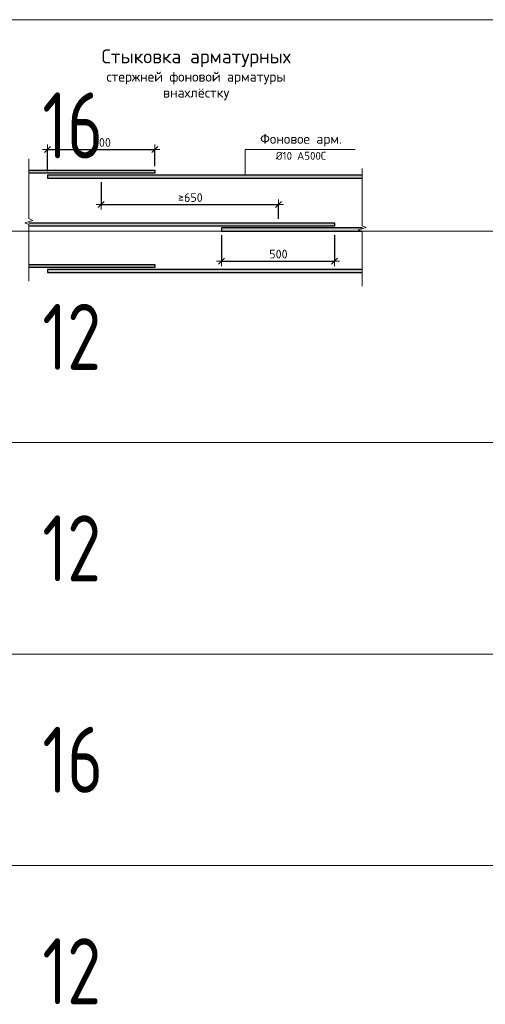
# Model space of a CAD drawing. Header units: metres. Extents: x -38 to 97, y -15 to 21.
# Tile 210 of 256: x 75.91 to 77.67, y 3.95 to 7.67. Entities that reach past the tile are written whole.
import ezdxf

# ---------------------------------------------------------------- set-up
doc = ezdxf.new("R2010")
doc.units = ezdxf.units.M
doc.header["$PDMODE"] = 65
for name, color, linetype, lineweight, true_color in [('XR$3$Арм.стержн.ниж.зоны Х', 7, 'Continuous', 35, 0xc600c6), ('XR$4$Арм.стержн.ниж.зоны Х', 7, 'Continuous', 35, 0xc600c6), ('XR$5$Арм.стержн.ниж.зоны Х', 7, 'Continuous', 35, 0xc600c6)]:
    doc.layers.add(name, color=color, linetype=linetype, lineweight=lineweight, true_color=true_color)
for name, color, linetype, lineweight in [('XR$3$Размерная линия_ общее', 7, 'Continuous', 13), ('XR$4$Размерная линия_ общее', 7, 'Continuous', 13), ('XR$5$Размерная линия_ общее', 7, 'Continuous', 13), ('XR$6$Текст_ примечание', 7, 'Continuous', 13)]:
    doc.layers.add(name, color=color, linetype=linetype, lineweight=lineweight)
doc.styles.add('ISOCPEUR', font='txt')
doc.dimstyles.new('DIMSTYLE_33', dxfattribs={"dimtxt": 0.033, "dimasz": 0.0375, "dimexe": 0, "dimexo": 0, "dimgap": 0.0165, "dimtad": 2, "dimdec": 0, "dimlfac": 1000, "dimrnd": 1, "dimzin": 12, "dimdsep": 46, "dimtxsty": 'ISOCPEUR', "dimblk1": 'ALL_ML_STRICH', "dimblk2": 'ALL_ML_STRICH', "dimsah": 1, "dimcen": 0, "dimclrd": 7, "dimclre": 256, "dimclrt": 7, "dimadec": 0, "dimazin": 0, "dimtfac": 1, "dimtdec": 0, "dimtix": 1, "dimtmove": 2, "dimatfit": 3, "dimfxl": 0, "dimtzin": 0, "dimlwd": 0, "dimlwe": -3, "dimarcsym": 0})
doc.dimstyles.new('DIMSTYLE_6', dxfattribs={"dimtxt": 0.033, "dimasz": 0.0375, "dimexe": 0, "dimexo": 0, "dimgap": 0.0165, "dimtad": 2, "dimdec": 0, "dimlfac": 1000, "dimrnd": 1, "dimzin": 12, "dimdsep": 46, "dimtxsty": 'ISOCPEUR', "dimblk1": 'ALL_ML_STRICH', "dimblk2": 'ALL_ML_STRICH', "dimsah": 1, "dimcen": 0, "dimclrd": 7, "dimclre": 256, "dimclrt": 7, "dimadec": 0, "dimazin": 0, "dimtfac": 1, "dimtdec": 0, "dimtix": 1, "dimtmove": 2, "dimatfit": 3, "dimfxl": 0, "dimtzin": 0, "dimlwd": 0, "dimlwe": -3, "dimarcsym": 0})
doc.dimstyles.new('DIMSTYLE_7', dxfattribs={"dimtxt": 0.033, "dimasz": 0.0375, "dimexe": 0, "dimexo": 0, "dimgap": 0.0165, "dimtad": 2, "dimdec": 0, "dimlfac": 1000, "dimrnd": 1, "dimzin": 12, "dimdsep": 46, "dimtxsty": 'ISOCPEUR', "dimblk1": 'ALL_ML_STRICH', "dimblk2": 'ALL_ML_STRICH', "dimsah": 1, "dimcen": 0, "dimclrd": 7, "dimclre": 256, "dimclrt": 7, "dimadec": 0, "dimazin": 0, "dimtfac": 1, "dimtdec": 0, "dimtix": 1, "dimtmove": 2, "dimatfit": 3, "dimfxl": 0, "dimtzin": 0, "dimlwd": 0, "dimlwe": -3, "dimarcsym": 0})
doc.dimstyles.new('DIMSTYLE_8', dxfattribs={"dimtxt": 0.033, "dimasz": 0.0375, "dimexe": 0, "dimexo": 0, "dimgap": 0.0165, "dimtad": 2, "dimdec": 0, "dimlfac": 1000, "dimrnd": 1, "dimzin": 12, "dimdsep": 46, "dimtxsty": 'ISOCPEUR', "dimblk1": 'ALL_ML_STRICH', "dimblk2": 'ALL_ML_STRICH', "dimsah": 1, "dimcen": 0, "dimclrd": 7, "dimclre": 256, "dimclrt": 7, "dimadec": 0, "dimazin": 0, "dimtfac": 1, "dimtdec": 0, "dimtix": 1, "dimtmove": 2, "dimatfit": 3, "dimfxl": 0, "dimtzin": 0, "dimlwd": 0, "dimlwe": -3, "dimarcsym": 0})

# ---------------------------------------------------------------- blocks, each defined once
blk = doc.blocks.new('ALL_ML_STRICH')
at = {"color": 0, "linetype": 'ByBlock', "lineweight": -2}
for p, q in [((-1, 0), (0.5, 0)), ((-0.3, -0.3), (0.3, 0.3)), ((0, -0.5), (0, 0.5))]:
    blk.add_line(p, q, dxfattribs=at)
blk = doc.blocks.new('*D40')
at = {"layer": 'DEFPOINTS', "color": 7, "linetype": 'Continuous', "lineweight": 13, "transparency": 33554687}
for p in [(76.0122, 7.1808), (76.0122, 7.0837), (76.4182, 7.1027)]:
    blk.add_point(p, dxfattribs=at)
at = {"layer": 'XR$3$Размерная линия_ общее', "color": 253, "linetype": 'Continuous', "lineweight": -2, "true_color": 0xa0a0a0, "transparency": 33554687}
for p, q in [((76.0122, 7.0987), (76.0122, 7.1808)), ((76.4182, 7.1177), (76.4182, 7.1808))]:
    blk.add_line(p, q, dxfattribs=at)
at = {"layer": 'XR$3$Размерная линия_ общее', "color": 7, "linetype": 'Continuous', "lineweight": -2, "transparency": 33554687}
blk.add_line((76.0122, 7.1808), (76.4182, 7.1808), dxfattribs=at)
at = {"layer": 'XR$3$Размерная линия_ общее', "color": 7, "linetype": 'Continuous', "lineweight": 13, "transparency": 33554687, "xscale": 0.0375, "yscale": 0.0375, "zscale": 0.0375, "rotation": 180}
blk.add_blockref('ALL_ML_STRICH', (76.0122, 7.1808), dxfattribs=at)
at = {"layer": 'XR$3$Размерная линия_ общее', "color": 7, "linetype": 'Continuous', "lineweight": 13, "transparency": 33554687, "xscale": 0.0375, "yscale": 0.0375, "zscale": 0.0375}
blk.add_blockref('ALL_ML_STRICH', (76.4182, 7.1808), dxfattribs=at)
at = {"layer": 'XR$3$Размерная линия_ общее', "color": 7, "linetype": 'Continuous', "lineweight": 13, "transparency": 33554687, "insert": (76.1822, 7.2238), "char_height": 0.033, "width": 0.00165, "attachment_point": 1, "line_spacing_factor": 0.60241, "style": 'ISOCPEUR'}
blk.add_mtext('500', dxfattribs=at)
blk = doc.blocks.new('*D41')
at = {"layer": 'DEFPOINTS', "color": 7, "linetype": 'Continuous', "lineweight": 13, "transparency": 33554687}
for p in [(76.2152, 7.0717), (76.2152, 6.9723), (76.8852, 6.9027)]:
    blk.add_point(p, dxfattribs=at)
at = {"layer": 'XR$3$Размерная линия_ общее', "color": 253, "linetype": 'Continuous', "lineweight": -2, "true_color": 0xa0a0a0, "transparency": 33554687}
for p, q in [((76.2152, 7.0567), (76.2152, 6.9723)), ((76.8852, 6.9177), (76.8852, 6.9723))]:
    blk.add_line(p, q, dxfattribs=at)
at = {"layer": 'XR$3$Размерная линия_ общее', "color": 7, "linetype": 'Continuous', "lineweight": -2, "transparency": 33554687}
blk.add_line((76.2152, 6.9723), (76.8852, 6.9723), dxfattribs=at)
at = {"layer": 'XR$3$Размерная линия_ общее', "color": 7, "linetype": 'Continuous', "lineweight": 13, "transparency": 33554687, "xscale": 0.0375, "yscale": 0.0375, "zscale": 0.0375, "rotation": 180}
blk.add_blockref('ALL_ML_STRICH', (76.2152, 6.9723), dxfattribs=at)
at = {"layer": 'XR$3$Размерная линия_ общее', "color": 7, "linetype": 'Continuous', "lineweight": 13, "transparency": 33554687, "xscale": 0.0375, "yscale": 0.0375, "zscale": 0.0375}
blk.add_blockref('ALL_ML_STRICH', (76.8852, 6.9723), dxfattribs=at)
at = {"layer": 'XR$3$Размерная линия_ общее', "color": 7, "linetype": 'Continuous', "lineweight": 13, "transparency": 33554687, "insert": (76.5056, 7.0153), "char_height": 0.033, "width": 0.00165, "attachment_point": 1, "line_spacing_factor": 0.60241, "style": 'ISOCPEUR'}
blk.add_mtext('≥650', dxfattribs=at)
blk = doc.blocks.new('*D42')
at = {"layer": 'DEFPOINTS', "color": 7, "linetype": 'Continuous', "lineweight": 13, "transparency": 33554687}
for p in [(76.6692, 6.8717), (77.0972, 6.8717), (76.6692, 6.7584)]:
    blk.add_point(p, dxfattribs=at)
at = {"layer": 'XR$3$Размерная линия_ общее', "color": 253, "linetype": 'Continuous', "lineweight": -2, "true_color": 0xa0a0a0, "transparency": 33554687}
for p, q in [((76.6692, 6.8567), (76.6692, 6.7584)), ((77.0972, 6.8567), (77.0972, 6.7584))]:
    blk.add_line(p, q, dxfattribs=at)
at = {"layer": 'XR$3$Размерная линия_ общее', "color": 7, "linetype": 'Continuous', "lineweight": -2, "transparency": 33554687}
blk.add_line((76.6692, 6.7584), (77.0972, 6.7584), dxfattribs=at)
at = {"layer": 'XR$3$Размерная линия_ общее', "color": 7, "linetype": 'Continuous', "lineweight": 13, "transparency": 33554687, "xscale": 0.0375, "yscale": 0.0375, "zscale": 0.0375, "rotation": 180}
blk.add_blockref('ALL_ML_STRICH', (76.6692, 6.7584), dxfattribs=at)
at = {"layer": 'XR$3$Размерная линия_ общее', "color": 7, "linetype": 'Continuous', "lineweight": 13, "transparency": 33554687, "xscale": 0.0375, "yscale": 0.0375, "zscale": 0.0375}
blk.add_blockref('ALL_ML_STRICH', (77.0972, 6.7584), dxfattribs=at)
at = {"layer": 'XR$3$Размерная линия_ общее', "color": 7, "linetype": 'Continuous', "lineweight": 13, "transparency": 33554687, "insert": (76.8502, 6.8014), "char_height": 0.033, "width": 0.00165, "attachment_point": 1, "line_spacing_factor": 0.60241, "style": 'ISOCPEUR'}
blk.add_mtext('500', dxfattribs=at)
blk = doc.blocks.new('ЭЛЕМЕНТ_УЗОРА_1')
at = {"color": 7, "linetype": 'Continuous', "lineweight": 13, "transparency": 33554687}
blk.add_line((75.9412, 6.6827), (75.9412, 6.6827), dxfattribs=at)
blk.add_lwpolyline([(75.9412, 7.1452), (75.9412, 6.919), (75.9562, 6.9126), (75.9262, 6.9038), (75.9412, 6.8964), (75.9412, 6.6827)], dxfattribs=at)
blk = doc.blocks.new('ЭЛЕМЕНТ_УЗОРА_2')
at = {"color": 7, "linetype": 'Continuous', "lineweight": 13, "transparency": 33554687}
blk.add_line((77.2012, 6.6637), (77.2012, 6.6637), dxfattribs=at)
blk.add_lwpolyline([(77.2012, 7.1092), (77.2012, 6.8913), (77.2162, 6.8851), (77.1862, 6.8766), (77.2012, 6.8695), (77.2012, 6.6637)], dxfattribs=at)
blk = doc.blocks.new('*D253')
at = {"layer": 'DEFPOINTS', "color": 7, "linetype": 'Continuous', "lineweight": 13, "transparency": 33554687}
for p in [(76.0122, 7.1808), (76.0122, 7.0837), (76.4182, 7.1027)]:
    blk.add_point(p, dxfattribs=at)
at = {"layer": 'XR$4$Размерная линия_ общее', "color": 253, "linetype": 'Continuous', "lineweight": -2, "true_color": 0xa0a0a0, "transparency": 33554687}
for p, q in [((76.0122, 7.0987), (76.0122, 7.1808)), ((76.4182, 7.1177), (76.4182, 7.1808))]:
    blk.add_line(p, q, dxfattribs=at)
at = {"layer": 'XR$4$Размерная линия_ общее', "color": 7, "linetype": 'Continuous', "lineweight": -2, "transparency": 33554687}
blk.add_line((76.0122, 7.1808), (76.4182, 7.1808), dxfattribs=at)
at = {"layer": 'XR$4$Размерная линия_ общее', "color": 7, "linetype": 'Continuous', "lineweight": 13, "transparency": 33554687, "xscale": 0.0375, "yscale": 0.0375, "zscale": 0.0375, "rotation": 180}
blk.add_blockref('ALL_ML_STRICH', (76.0122, 7.1808), dxfattribs=at)
at = {"layer": 'XR$4$Размерная линия_ общее', "color": 7, "linetype": 'Continuous', "lineweight": 13, "transparency": 33554687, "xscale": 0.0375, "yscale": 0.0375, "zscale": 0.0375}
blk.add_blockref('ALL_ML_STRICH', (76.4182, 7.1808), dxfattribs=at)
at = {"layer": 'XR$4$Размерная линия_ общее', "color": 7, "linetype": 'Continuous', "lineweight": 13, "transparency": 33554687, "insert": (76.1822, 7.2238), "char_height": 0.033, "width": 0.00165, "attachment_point": 1, "line_spacing_factor": 0.60241, "style": 'ISOCPEUR'}
blk.add_mtext('500', dxfattribs=at)
blk = doc.blocks.new('*D254')
at = {"layer": 'DEFPOINTS', "color": 7, "linetype": 'Continuous', "lineweight": 13, "transparency": 33554687}
for p in [(76.2152, 7.0717), (76.2152, 6.9723), (76.8852, 6.9027)]:
    blk.add_point(p, dxfattribs=at)
at = {"layer": 'XR$4$Размерная линия_ общее', "color": 253, "linetype": 'Continuous', "lineweight": -2, "true_color": 0xa0a0a0, "transparency": 33554687}
for p, q in [((76.2152, 7.0567), (76.2152, 6.9723)), ((76.8852, 6.9177), (76.8852, 6.9723))]:
    blk.add_line(p, q, dxfattribs=at)
at = {"layer": 'XR$4$Размерная линия_ общее', "color": 7, "linetype": 'Continuous', "lineweight": -2, "transparency": 33554687}
blk.add_line((76.2152, 6.9723), (76.8852, 6.9723), dxfattribs=at)
at = {"layer": 'XR$4$Размерная линия_ общее', "color": 7, "linetype": 'Continuous', "lineweight": 13, "transparency": 33554687, "xscale": 0.0375, "yscale": 0.0375, "zscale": 0.0375, "rotation": 180}
blk.add_blockref('ALL_ML_STRICH', (76.2152, 6.9723), dxfattribs=at)
at = {"layer": 'XR$4$Размерная линия_ общее', "color": 7, "linetype": 'Continuous', "lineweight": 13, "transparency": 33554687, "xscale": 0.0375, "yscale": 0.0375, "zscale": 0.0375}
blk.add_blockref('ALL_ML_STRICH', (76.8852, 6.9723), dxfattribs=at)
at = {"layer": 'XR$4$Размерная линия_ общее', "color": 7, "linetype": 'Continuous', "lineweight": 13, "transparency": 33554687, "insert": (76.5056, 7.0153), "char_height": 0.033, "width": 0.00165, "attachment_point": 1, "line_spacing_factor": 0.60241, "style": 'ISOCPEUR'}
blk.add_mtext('≥650', dxfattribs=at)
blk = doc.blocks.new('*D255')
at = {"layer": 'DEFPOINTS', "color": 7, "linetype": 'Continuous', "lineweight": 13, "transparency": 33554687}
for p in [(76.6692, 6.8717), (77.0972, 6.8717), (76.6692, 6.7584)]:
    blk.add_point(p, dxfattribs=at)
at = {"layer": 'XR$4$Размерная линия_ общее', "color": 253, "linetype": 'Continuous', "lineweight": -2, "true_color": 0xa0a0a0, "transparency": 33554687}
for p, q in [((76.6692, 6.8567), (76.6692, 6.7584)), ((77.0972, 6.8567), (77.0972, 6.7584))]:
    blk.add_line(p, q, dxfattribs=at)
at = {"layer": 'XR$4$Размерная линия_ общее', "color": 7, "linetype": 'Continuous', "lineweight": -2, "transparency": 33554687}
blk.add_line((76.6692, 6.7584), (77.0972, 6.7584), dxfattribs=at)
at = {"layer": 'XR$4$Размерная линия_ общее', "color": 7, "linetype": 'Continuous', "lineweight": 13, "transparency": 33554687, "xscale": 0.0375, "yscale": 0.0375, "zscale": 0.0375, "rotation": 180}
blk.add_blockref('ALL_ML_STRICH', (76.6692, 6.7584), dxfattribs=at)
at = {"layer": 'XR$4$Размерная линия_ общее', "color": 7, "linetype": 'Continuous', "lineweight": 13, "transparency": 33554687, "xscale": 0.0375, "yscale": 0.0375, "zscale": 0.0375}
blk.add_blockref('ALL_ML_STRICH', (77.0972, 6.7584), dxfattribs=at)
at = {"layer": 'XR$4$Размерная линия_ общее', "color": 7, "linetype": 'Continuous', "lineweight": 13, "transparency": 33554687, "insert": (76.8502, 6.8014), "char_height": 0.033, "width": 0.00165, "attachment_point": 1, "line_spacing_factor": 0.60241, "style": 'ISOCPEUR'}
blk.add_mtext('500', dxfattribs=at)
blk = doc.blocks.new('ЭЛЕМЕНТ_УЗОРА_15')
at = {"color": 7, "linetype": 'Continuous', "lineweight": 13, "transparency": 33554687}
blk.add_line((75.9412, 6.6827), (75.9412, 6.6827), dxfattribs=at)
blk.add_lwpolyline([(75.9412, 7.1452), (75.9412, 6.919), (75.9562, 6.9126), (75.9262, 6.9038), (75.9412, 6.8964), (75.9412, 6.6827)], dxfattribs=at)
blk = doc.blocks.new('ЭЛЕМЕНТ_УЗОРА_16')
at = {"color": 7, "linetype": 'Continuous', "lineweight": 13, "transparency": 33554687}
blk.add_line((77.2012, 6.6637), (77.2012, 6.6637), dxfattribs=at)
blk.add_lwpolyline([(77.2012, 7.1092), (77.2012, 6.8913), (77.2162, 6.8851), (77.1862, 6.8766), (77.2012, 6.8695), (77.2012, 6.6637)], dxfattribs=at)
blk = doc.blocks.new('*D580')
at = {"layer": 'DEFPOINTS', "color": 7, "linetype": 'Continuous', "lineweight": 13, "transparency": 33554687}
for p in [(76.0122, 7.1808), (76.0122, 7.0837), (76.4182, 7.1027)]:
    blk.add_point(p, dxfattribs=at)
at = {"layer": 'XR$5$Размерная линия_ общее', "color": 253, "linetype": 'Continuous', "lineweight": -2, "true_color": 0xa0a0a0, "transparency": 33554687}
for p, q in [((76.0122, 7.0987), (76.0122, 7.1808)), ((76.4182, 7.1177), (76.4182, 7.1808))]:
    blk.add_line(p, q, dxfattribs=at)
at = {"layer": 'XR$5$Размерная линия_ общее', "color": 7, "linetype": 'Continuous', "lineweight": -2, "transparency": 33554687}
blk.add_line((76.0122, 7.1808), (76.4182, 7.1808), dxfattribs=at)
at = {"layer": 'XR$5$Размерная линия_ общее', "color": 7, "linetype": 'Continuous', "lineweight": 13, "transparency": 33554687, "xscale": 0.0375, "yscale": 0.0375, "zscale": 0.0375, "rotation": 180}
blk.add_blockref('ALL_ML_STRICH', (76.0122, 7.1808), dxfattribs=at)
at = {"layer": 'XR$5$Размерная линия_ общее', "color": 7, "linetype": 'Continuous', "lineweight": 13, "transparency": 33554687, "xscale": 0.0375, "yscale": 0.0375, "zscale": 0.0375}
blk.add_blockref('ALL_ML_STRICH', (76.4182, 7.1808), dxfattribs=at)
at = {"layer": 'XR$5$Размерная линия_ общее', "color": 7, "linetype": 'Continuous', "lineweight": 13, "transparency": 33554687, "insert": (76.1822, 7.2238), "char_height": 0.033, "width": 0.00165, "attachment_point": 1, "line_spacing_factor": 0.60241, "style": 'ISOCPEUR'}
blk.add_mtext('500', dxfattribs=at)
blk = doc.blocks.new('*D581')
at = {"layer": 'DEFPOINTS', "color": 7, "linetype": 'Continuous', "lineweight": 13, "transparency": 33554687}
for p in [(76.2152, 7.0717), (76.2152, 6.9723), (76.8852, 6.9027)]:
    blk.add_point(p, dxfattribs=at)
at = {"layer": 'XR$5$Размерная линия_ общее', "color": 253, "linetype": 'Continuous', "lineweight": -2, "true_color": 0xa0a0a0, "transparency": 33554687}
for p, q in [((76.2152, 7.0567), (76.2152, 6.9723)), ((76.8852, 6.9177), (76.8852, 6.9723))]:
    blk.add_line(p, q, dxfattribs=at)
at = {"layer": 'XR$5$Размерная линия_ общее', "color": 7, "linetype": 'Continuous', "lineweight": -2, "transparency": 33554687}
blk.add_line((76.2152, 6.9723), (76.8852, 6.9723), dxfattribs=at)
at = {"layer": 'XR$5$Размерная линия_ общее', "color": 7, "linetype": 'Continuous', "lineweight": 13, "transparency": 33554687, "xscale": 0.0375, "yscale": 0.0375, "zscale": 0.0375, "rotation": 180}
blk.add_blockref('ALL_ML_STRICH', (76.2152, 6.9723), dxfattribs=at)
at = {"layer": 'XR$5$Размерная линия_ общее', "color": 7, "linetype": 'Continuous', "lineweight": 13, "transparency": 33554687, "xscale": 0.0375, "yscale": 0.0375, "zscale": 0.0375}
blk.add_blockref('ALL_ML_STRICH', (76.8852, 6.9723), dxfattribs=at)
at = {"layer": 'XR$5$Размерная линия_ общее', "color": 7, "linetype": 'Continuous', "lineweight": 13, "transparency": 33554687, "insert": (76.5056, 7.0153), "char_height": 0.033, "width": 0.00165, "attachment_point": 1, "line_spacing_factor": 0.60241, "style": 'ISOCPEUR'}
blk.add_mtext('≥650', dxfattribs=at)
blk = doc.blocks.new('*D582')
at = {"layer": 'DEFPOINTS', "color": 7, "linetype": 'Continuous', "lineweight": 13, "transparency": 33554687}
for p in [(76.6692, 6.8717), (77.0972, 6.8717), (76.6692, 6.7584)]:
    blk.add_point(p, dxfattribs=at)
at = {"layer": 'XR$5$Размерная линия_ общее', "color": 253, "linetype": 'Continuous', "lineweight": -2, "true_color": 0xa0a0a0, "transparency": 33554687}
for p, q in [((76.6692, 6.8567), (76.6692, 6.7584)), ((77.0972, 6.8567), (77.0972, 6.7584))]:
    blk.add_line(p, q, dxfattribs=at)
at = {"layer": 'XR$5$Размерная линия_ общее', "color": 7, "linetype": 'Continuous', "lineweight": -2, "transparency": 33554687}
blk.add_line((76.6692, 6.7584), (77.0972, 6.7584), dxfattribs=at)
at = {"layer": 'XR$5$Размерная линия_ общее', "color": 7, "linetype": 'Continuous', "lineweight": 13, "transparency": 33554687, "xscale": 0.0375, "yscale": 0.0375, "zscale": 0.0375, "rotation": 180}
blk.add_blockref('ALL_ML_STRICH', (76.6692, 6.7584), dxfattribs=at)
at = {"layer": 'XR$5$Размерная линия_ общее', "color": 7, "linetype": 'Continuous', "lineweight": 13, "transparency": 33554687, "xscale": 0.0375, "yscale": 0.0375, "zscale": 0.0375}
blk.add_blockref('ALL_ML_STRICH', (77.0972, 6.7584), dxfattribs=at)
at = {"layer": 'XR$5$Размерная линия_ общее', "color": 7, "linetype": 'Continuous', "lineweight": 13, "transparency": 33554687, "insert": (76.8502, 6.8014), "char_height": 0.033, "width": 0.00165, "attachment_point": 1, "line_spacing_factor": 0.60241, "style": 'ISOCPEUR'}
blk.add_mtext('500', dxfattribs=at)
blk = doc.blocks.new('ЭЛЕМЕНТ_УЗОРА_28')
at = {"color": 7, "linetype": 'Continuous', "lineweight": 13, "transparency": 33554687}
blk.add_line((75.9412, 6.6827), (75.9412, 6.6827), dxfattribs=at)
blk.add_lwpolyline([(75.9412, 7.1452), (75.9412, 6.919), (75.9562, 6.9126), (75.9262, 6.9038), (75.9412, 6.8964), (75.9412, 6.6827)], dxfattribs=at)
blk = doc.blocks.new('ЭЛЕМЕНТ_УЗОРА_29')
at = {"color": 7, "linetype": 'Continuous', "lineweight": 13, "transparency": 33554687}
blk.add_line((77.2012, 6.6637), (77.2012, 6.6637), dxfattribs=at)
blk.add_lwpolyline([(77.2012, 7.1092), (77.2012, 6.8913), (77.2162, 6.8851), (77.1862, 6.8766), (77.2012, 6.8695), (77.2012, 6.6637)], dxfattribs=at)

msp = doc.modelspace()

# ---------------------------------------------------------------- hatches: boundary and pattern name
at = {"linetype": 'Continuous', "lineweight": 13, "true_color": 0xc8c8c8, "transparency": 33554687}
for points in [[(75.9412, 7.0907), (76.4182, 7.0907), (76.4182, 7.1027), (75.9412, 7.1027)], [(75.9412, 7.0907), (76.4182, 7.0907), (76.4182, 7.1027), (75.9412, 7.1027)], [(75.9412, 7.0907), (76.4182, 7.0907), (76.4182, 7.1027), (75.9412, 7.1027)], [(76.0122, 7.0837), (76.0122, 7.0717), (77.2012, 7.0717), (77.2012, 7.0837)], [(76.0122, 7.0837), (76.0122, 7.0717), (77.2012, 7.0717), (77.2012, 7.0837)], [(76.0122, 7.0837), (76.0122, 7.0717), (77.2012, 7.0717), (77.2012, 7.0837)], [(75.9412, 6.8907), (77.0972, 6.8907), (77.0972, 6.9027), (75.9412, 6.9027)], [(75.9412, 6.8907), (77.0972, 6.8907), (77.0972, 6.9027), (75.9412, 6.9027)], [(75.9412, 6.8907), (77.0972, 6.8907), (77.0972, 6.9027), (75.9412, 6.9027)], [(76.6692, 6.8837), (76.6692, 6.8717), (77.2012, 6.8717), (77.2012, 6.8837)], [(76.6692, 6.8837), (76.6692, 6.8717), (77.2012, 6.8717), (77.2012, 6.8837)], [(76.6692, 6.8837), (76.6692, 6.8717), (77.2012, 6.8717), (77.2012, 6.8837)], [(75.9412, 6.7341), (76.4182, 6.7341), (76.4182, 6.7461), (75.9412, 6.7461)], [(75.9412, 6.7341), (76.4182, 6.7341), (76.4182, 6.7461), (75.9412, 6.7461)], [(75.9412, 6.7341), (76.4182, 6.7341), (76.4182, 6.7461), (75.9412, 6.7461)], [(76.0122, 6.7271), (76.0122, 6.7151), (77.2012, 6.7151), (77.2012, 6.7271)], [(76.0122, 6.7271), (76.0122, 6.7151), (77.2012, 6.7151), (77.2012, 6.7271)], [(76.0122, 6.7271), (76.0122, 6.7151), (77.2012, 6.7151), (77.2012, 6.7271)]]:
    msp.add_hatch(color=9, dxfattribs=at).paths.add_polyline_path(points)

# ---------------------------------------------------------------- linework, layer by layer
at = {"color": 7, "linetype": 'Continuous', "lineweight": 13, "transparency": 33554687}
msp.add_lwpolyline([(76.7597, 7.0837), (76.7597, 7.1808), (77.1752, 7.1808)], dxfattribs=at)
msp.add_lwpolyline([(76.7597, 7.0837), (76.7597, 7.1808), (77.1752, 7.1808)], dxfattribs=at)
msp.add_lwpolyline([(76.7597, 7.0837), (76.7597, 7.1808), (77.1752, 7.1808)], dxfattribs=at)
at = {"layer": 'XR$3$Арм.стержн.ниж.зоны Х', "color": 7, "linetype": 'Continuous', "lineweight": 25, "transparency": 33554687}
for points in [[(75.9412, 7.1027), (76.4182, 7.1027), (76.4182, 7.0907), (75.9412, 7.0907)], [(77.2012, 7.0837), (76.0122, 7.0837), (76.0122, 7.0717), (77.2012, 7.0717)], [(75.9412, 6.9027), (77.0972, 6.9027), (77.0972, 6.8907), (75.9412, 6.8907)], [(77.2012, 6.8837), (76.6692, 6.8837), (76.6692, 6.8717), (77.2012, 6.8717)], [(75.9412, 6.7461), (76.4182, 6.7461), (76.4182, 6.7341), (75.9412, 6.7341)], [(77.2012, 6.7271), (76.0122, 6.7271), (76.0122, 6.7151), (77.2012, 6.7151)]]:
    msp.add_lwpolyline(points, dxfattribs=at)
at = {"layer": 'XR$4$Арм.стержн.ниж.зоны Х', "color": 7, "linetype": 'Continuous', "lineweight": 25, "transparency": 33554687}
for points in [[(75.9412, 7.1027), (76.4182, 7.1027), (76.4182, 7.0907), (75.9412, 7.0907)], [(77.2012, 7.0837), (76.0122, 7.0837), (76.0122, 7.0717), (77.2012, 7.0717)], [(75.9412, 6.9027), (77.0972, 6.9027), (77.0972, 6.8907), (75.9412, 6.8907)], [(77.2012, 6.8837), (76.6692, 6.8837), (76.6692, 6.8717), (77.2012, 6.8717)], [(75.9412, 6.7461), (76.4182, 6.7461), (76.4182, 6.7341), (75.9412, 6.7341)], [(77.2012, 6.7271), (76.0122, 6.7271), (76.0122, 6.7151), (77.2012, 6.7151)]]:
    msp.add_lwpolyline(points, dxfattribs=at)
at = {"layer": 'XR$5$Арм.стержн.ниж.зоны Х', "color": 7, "linetype": 'Continuous', "lineweight": 25, "transparency": 33554687}
for points in [[(75.9412, 7.1027), (76.4182, 7.1027), (76.4182, 7.0907), (75.9412, 7.0907)], [(77.2012, 7.0837), (76.0122, 7.0837), (76.0122, 7.0717), (77.2012, 7.0717)], [(75.9412, 6.9027), (77.0972, 6.9027), (77.0972, 6.8907), (75.9412, 6.8907)], [(77.2012, 6.8837), (76.6692, 6.8837), (76.6692, 6.8717), (77.2012, 6.8717)], [(75.9412, 6.7461), (76.4182, 6.7461), (76.4182, 6.7341), (75.9412, 6.7341)], [(77.2012, 6.7271), (76.0122, 6.7271), (76.0122, 6.7151), (77.2012, 6.7151)]]:
    msp.add_lwpolyline(points, dxfattribs=at)
at = {"layer": 'XR$6$Текст_ примечание', "color": 7, "linetype": 'Continuous', "lineweight": 13, "transparency": 33554687}
for p, q in [((86.4198, 7.6717), (67.9198, 7.6717)), ((86.4198, 6.8717), (67.9198, 6.8717)), ((86.4198, 6.0717), (67.9198, 6.0717)), ((86.4198, 5.2717), (67.9198, 5.2717)), ((86.4198, 4.4717), (67.9198, 4.4717))]:
    msp.add_line(p, q, dxfattribs=at)

# ---------------------------------------------------------------- block references
at = {"color": 7, "linetype": 'Continuous', "lineweight": 13, "transparency": 33554687}
for name in ['ЭЛЕМЕНТ_УЗОРА_1', 'ЭЛЕМЕНТ_УЗОРА_15', 'ЭЛЕМЕНТ_УЗОРА_28', 'ЭЛЕМЕНТ_УЗОРА_2', 'ЭЛЕМЕНТ_УЗОРА_16', 'ЭЛЕМЕНТ_УЗОРА_29']:
    msp.add_blockref(name, (0, 0), dxfattribs=at)

# ---------------------------------------------------------------- texts
at = {"color": 7, "linetype": 'Continuous', "lineweight": 13, "transparency": 33554687, "attachment_point": 2}
for s, insert, char_height, width, line_spacing_factor in [('\\A1;{\\fISOCPEUR|i0|b0;\\H0.052500;\\W1.000000;\\C7;Стыковка арматурных}\\P{\\fISOCPEUR|i0|b0;\\H0.037500;\\W1.000000;\\C7;стержней фоновой арматуры}\\P{\\fISOCPEUR|i0|b0;\\H0.037500;\\W1.000000;\\C7;внахлёстку}\\P', (76.5737, 7.5592), 0.0525, 0.938044, 0.963855), ('\\A1;{\\fISOCPEUR|i0|b0;\\H0.052500;\\W1.000000;\\C7;Стыковка арматурных}\\P{\\fISOCPEUR|i0|b0;\\H0.037500;\\W1.000000;\\C7;стержней фоновой арматуры}\\P{\\fISOCPEUR|i0|b0;\\H0.037500;\\W1.000000;\\C7;внахлёстку}\\P', (76.5737, 7.5592), 0.0525, 0.938044, 0.963855), ('\\A1;{\\fISOCPEUR|i0|b0;\\H0.052500;\\W1.000000;\\C7;Стыковка арматурных}\\P{\\fISOCPEUR|i0|b0;\\H0.037500;\\W1.000000;\\C7;стержней фоновой арматуры}\\P{\\fISOCPEUR|i0|b0;\\H0.037500;\\W1.000000;\\C7;внахлёстку}\\P', (76.5737, 7.5592), 0.0525, 0.938044, 0.963855), ('\\A1;{\\fISOCPEUR|i0|b0;\\H0.037500;\\W1.000000;\\C7;Фоновое арм.}\\P{\\fISOCPEUR|i0|b0;\\H0.030000;\\W1.000000;\\C7;Ø10 А500С}\\P', (76.9702, 7.2396), 0.0375, 0.328781, 1.084337), ('\\A1;{\\fISOCPEUR|i0|b0;\\H0.037500;\\W1.000000;\\C7;Фоновое арм.}\\P{\\fISOCPEUR|i0|b0;\\H0.030000;\\W1.000000;\\C7;Ø10 А500С}\\P', (76.9702, 7.2396), 0.0375, 0.328781, 1.084337), ('\\A1;{\\fISOCPEUR|i0|b0;\\H0.037500;\\W1.000000;\\C7;Фоновое арм.}\\P{\\fISOCPEUR|i0|b0;\\H0.030000;\\W1.000000;\\C7;Ø10 А500С}\\P', (76.9702, 7.2396), 0.0375, 0.328781, 1.084337)]:
    msp.add_mtext(s, dxfattribs=dict(at, insert=insert, char_height=char_height, width=width, line_spacing_factor=line_spacing_factor))
at = {"layer": 'XR$6$Текст_ примечание', "color": 7, "linetype": 'Continuous', "lineweight": 35, "transparency": 33554687, "char_height": 0.25, "width": 0.393567, "attachment_point": 7, "style": 'ISOCPEUR'}
for s, insert in [('\\W0.75;16', (75.9925, 7.1467)), ('\\W0.75;12', (75.9925, 6.3467)), ('\\W0.75;12', (75.9925, 5.5467)), ('\\W0.75;16', (75.9925, 4.7467)), ('\\W0.75;12', (75.9925, 3.9467))]:
    msp.add_mtext(s, dxfattribs=dict(at, insert=insert))

# ---------------------------------------------------------------- dimensions: what is measured, and where the dimension line sits
at = {"layer": 'XR$3$Размерная линия_ общее', "color": 7, "linetype": 'Continuous', "lineweight": 13, "transparency": 33554687}
for base, p1, p2, text, dimstyle, override, picture, middle in [((76.4182, 7.1808), (76.0122, 7.0987), (76.4182, 7.1177), '500', 'DIMSTYLE_6', {"dimpost": '<>', "dimclrd": 7, "dimclre": 253, "dimclrt": 7, "dimlwd": 0, "dimlwe": 65533}, '*D40', (76.2152, 7.1973)), ((76.8852, 6.9723), (76.2152, 7.0567), (76.8852, 6.9177), '≥650', 'DIMSTYLE_7', {"dimpost": '≥<>', "dimclrd": 7, "dimclre": 253, "dimclrt": 7, "dimlwd": 0, "dimlwe": 65533}, '*D41', (76.5502, 6.9888)), ((77.0972, 6.7584), (76.6692, 6.8567), (77.0972, 6.8567), '500', 'DIMSTYLE_8', {"dimpost": '<>', "dimclrd": 7, "dimclre": 253, "dimclrt": 7, "dimlwd": 0, "dimlwe": 65533}, '*D42', (76.8832, 6.7749))]:
    dim = msp.add_linear_dim(base=base, p1=p1, p2=p2, text=text, dimstyle=dimstyle, override=override, dxfattribs=at)
    dim.commit()
    dim.dimension.update_dxf_attribs({"geometry": picture, "text_midpoint": middle, "dimtype": 160})
at = {"layer": 'XR$4$Размерная линия_ общее', "color": 7, "linetype": 'Continuous', "lineweight": 13, "transparency": 33554687}
for base, p1, p2, text, dimstyle, override, picture, middle in [((76.4182, 7.1808), (76.0122, 7.0987), (76.4182, 7.1177), '500', 'DIMSTYLE_8', {"dimpost": '<>', "dimclrd": 7, "dimclre": 253, "dimclrt": 7, "dimlwd": 0, "dimlwe": 65533}, '*D253', (76.2152, 7.1973)), ((76.8852, 6.9723), (76.2152, 7.0567), (76.8852, 6.9177), '≥650', 'DIMSTYLE_33', {"dimpost": '≥<>', "dimclrd": 7, "dimclre": 253, "dimclrt": 7, "dimlwd": 0, "dimlwe": 65533}, '*D254', (76.5502, 6.9888)), ((77.0972, 6.7584), (76.6692, 6.8567), (77.0972, 6.8567), '500', 'DIMSTYLE_8', {"dimpost": '<>', "dimclrd": 7, "dimclre": 253, "dimclrt": 7, "dimlwd": 0, "dimlwe": 65533}, '*D255', (76.8832, 6.7749))]:
    dim = msp.add_linear_dim(base=base, p1=p1, p2=p2, text=text, dimstyle=dimstyle, override=override, dxfattribs=at)
    dim.commit()
    dim.dimension.update_dxf_attribs({"geometry": picture, "text_midpoint": middle, "dimtype": 160})
at = {"layer": 'XR$5$Размерная линия_ общее', "color": 7, "linetype": 'Continuous', "lineweight": 13, "transparency": 33554687}
for base, p1, p2, text, dimstyle, override, picture, middle in [((76.4182, 7.1808), (76.0122, 7.0987), (76.4182, 7.1177), '500', 'DIMSTYLE_8', {"dimpost": '<>', "dimclrd": 7, "dimclre": 253, "dimclrt": 7, "dimlwd": 0, "dimlwe": 65533}, '*D580', (76.2152, 7.1973)), ((76.8852, 6.9723), (76.2152, 7.0567), (76.8852, 6.9177), '≥650', 'DIMSTYLE_33', {"dimpost": '≥<>', "dimclrd": 7, "dimclre": 253, "dimclrt": 7, "dimlwd": 0, "dimlwe": 65533}, '*D581', (76.5502, 6.9888)), ((77.0972, 6.7584), (76.6692, 6.8567), (77.0972, 6.8567), '500', 'DIMSTYLE_8', {"dimpost": '<>', "dimclrd": 7, "dimclre": 253, "dimclrt": 7, "dimlwd": 0, "dimlwe": 65533}, '*D582', (76.8832, 6.7749))]:
    dim = msp.add_linear_dim(base=base, p1=p1, p2=p2, text=text, dimstyle=dimstyle, override=override, dxfattribs=at)
    dim.commit()
    dim.dimension.update_dxf_attribs({"geometry": picture, "text_midpoint": middle, "dimtype": 160})

doc.saveas('drawing.dxf')
